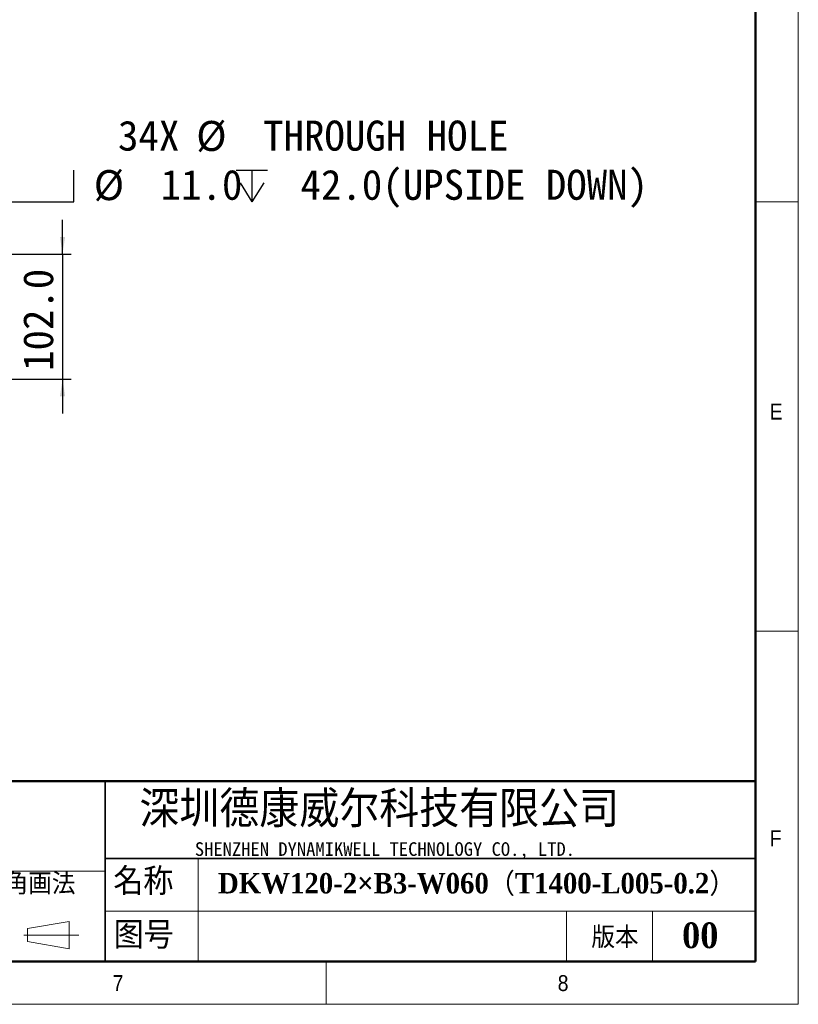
# Model space of a CAD drawing. Header units: millimetres. Extents: x 35 to 2905, y 35 to 2044.
# Tile 5 of 10: x 2270 to 2905, y 35 to 838. Entities that reach past the tile are written whole.
import ezdxf

# ---------------------------------------------------------------- set-up
doc = ezdxf.new("R2010")
doc.units = ezdxf.units.MM
doc.header["$LTSCALE"] = 7
doc.layers.add('DIMNS', color=7, linetype='Continuous')
doc.layers.add('黑色实线', color=7, linetype='Continuous')
doc.styles.add('SLDTEXTSTYLE1', font='Gothic.ttf', dxfattribs={"width": 0.913})
doc.styles.add('SLDTEXTSTYLE2', font='timesbd.ttf', dxfattribs={"width": 0.933})
doc.styles.add('SLDTEXTSTYLE4', font='txt', dxfattribs={"bigfont": 'bigfont'})
doc.styles.add('SLDTEXTSTYLE5', font='txt', dxfattribs={"bigfont": 'bigfont'})
doc.styles.add('SLDTEXTSTYLE6', font='txt')
doc.styles.add('SLDTEXTSTYLE7', font='timesbd.ttf', dxfattribs={"width": 0.933, "bigfont": 'bigfont'})
doc.styles.add('SLDTEXTSTYLE8', font='txt')
doc.dimstyles.new('SLDDIMSTYLE0', dxfattribs={"dimtxt": 24.5, "dimasz": 14, "dimexe": 0, "dimexo": 0.0625, "dimgap": 6.125, "dimtad": 2, "dimdec": 1, "dimrnd": 1e-09, "dimzin": 4, "dimdsep": 46, "dimtxsty": 'SLDTEXTSTYLE8', "dimsah": 1, "dimcen": 0.09, "dimadec": 0, "dimazin": 1, "dimtfac": 1, "dimtdec": 1, "dimtmove": 0, "dimatfit": 0, "dimfxl": 0, "dimfrac": 2, "dimtolj": 1, "dimtzin": 12, "dimarcsym": 0})
doc.dimstyles.new('SLDDIMSTYLE7', dxfattribs={"dimtxt": 24.5, "dimasz": 14, "dimexe": 0, "dimexo": 0.0625, "dimgap": 6.125, "dimtad": 0, "dimtih": 1, "dimtoh": 1, "dimdec": 1, "dimrnd": 1e-09, "dimzin": 4, "dimdsep": 46, "dimtxsty": 'SLDTEXTSTYLE8', "dimsah": 1, "dimcen": 0, "dimadec": 0, "dimazin": 1, "dimtfac": 1, "dimtdec": 1, "dimtofl": 0, "dimtmove": 0, "dimatfit": 3, "dimfxl": 0, "dimfrac": 2, "dimtolj": 1, "dimtzin": 12, "dimarcsym": 0})

# ---------------------------------------------------------------- blocks, each defined once
blk = doc.blocks.new('SW_SYMBOL_HOLE_SPOT')
at = {"layer": '黑色实线', "color": 0}
for p, q in [((0, 6125), (0, 525)), ((11200, 525), (11200, 6125)), ((0, 525), (11200, 525))]:
    blk.add_line(p, q, dxfattribs=at)
blk = doc.blocks.new('SW_SYMBOL_HOLE_DEPTH')
at = {"layer": '黑色实线', "color": 0}
for p, q in [((0, 6125), (5600, 6125)), ((2800, 6125), (2800, 525)), ((700, 3885), (2800, 525)), ((4900, 3885), (2800, 525))]:
    blk.add_line(p, q, dxfattribs=at)
blk = doc.blocks.new('_D_30')
at = {"layer": '黑色实线'}
for p, q in [((2186.81, 649.85), (2229.3, 723.45)), ((2229.3, 723.45), (2251.74, 723.45))]:
    blk.add_line(p, q, dxfattribs=at)
blk.add_solid([(2186.81, 649.85), (2195.62, 660.93), (2191.99, 663.03)], dxfattribs=at)
at = {"layer": '黑色实线', "xscale": 0.004592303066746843, "yscale": 0.004592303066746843, "zscale": 0.004592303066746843}
for name, p in [('SW_SYMBOL_HOLE_SPOT', (2262.85, 687.19)), ('SW_SYMBOL_HOLE_DEPTH', (2446.64, 687.19))]:
    blk.add_blockref(name, p, dxfattribs=at)
at = {"layer": '黑色实线', "char_height": 24.5, "attachment_point": 1, "style": 'SLDTEXTSTYLE8'}
for s, insert in [('34X ', (2350.37, 755.84)), ('%%c', (2414.13, 755.6)), (' THROUGH HOLE', (2451.99, 755.84)), ('%%c', (2330.59, 715.51)), (' 11.0 ', (2368.45, 715.75)), (' 42.0(UPSIDE DOWN)', (2482.5, 715.75))]:
    blk.add_mtext(s, dxfattribs=dict(at, insert=insert))
blk = doc.blocks.new('_D_31')
at = {"layer": '黑色实线'}
for p, q in [((2305.16, 647), (2305.16, 675)), ((1951.89, 647), (2312.16, 647)), ((2305.16, 647), (2305.16, 545)), ((1951.89, 545), (2312.16, 545)), ((2305.16, 545), (2305.16, 517))]:
    blk.add_line(p, q, dxfattribs=at)
for points in [[(2305.16, 647), (2307.26, 661), (2303.06, 661)], [(2305.16, 545), (2303.06, 531), (2307.26, 531)]]:
    blk.add_solid(points, dxfattribs=at)
at = {"layer": '黑色实线', "insert": (2273.01, 551.67), "char_height": 24.5, "attachment_point": 1, "rotation": 90, "style": 'SLDTEXTSTYLE8'}
blk.add_mtext('102.0', dxfattribs=at)

msp = doc.modelspace()

# ---------------------------------------------------------------- linework, layer by layer
at = {"color": 7, "linetype": 'Continuous', "lineweight": 18}
for p, q in [((2905, 35), (2905, 2044)), ((2870, 2009), (2870, 70)), ((2870, 689.5), (2905, 689.5)), ((2870, 339.5), (2905, 339.5)), ((2415.65, 154), (2415.65, 70)), ((1926.29, 143.5), (2339.76, 143.5)), ((2339.76, 110.88), (2870, 110.88)), ((2716, 110.88), (2716, 70)), ((2786, 110.88), (2786, 70)), ((2276.67, 96.73), (2310.66, 102.61)), ((2276.67, 86.23), (2276.67, 96.73)), ((2310.66, 102.61), (2310.66, 80.22)), ((2273.64, 91.48), (2318.36, 91.48)), ((2276.67, 86.23), (2310.66, 80.22)), ((70, 70), (2870, 70)), ((861, 70), (2870, 70)), ((2520, 70), (2520, 35)), ((35, 35), (2905, 35))]:
    msp.add_line(p, q, dxfattribs=at)
at = {"color": 7, "linetype": 'Continuous', "lineweight": 50}
for p, q in [((2870, 2009), (2870, 70)), ((2870, 217), (1281, 217)), ((70, 70), (2870, 70))]:
    msp.add_line(p, q, dxfattribs=at)
at = {"color": 7, "linetype": 'Continuous', "lineweight": 35}
for p, q in [((2339.76, 217), (2339.76, 70)), ((2339.76, 154), (2870, 154))]:
    msp.add_line(p, q, dxfattribs=at)

# ---------------------------------------------------------------- texts
at = {"color": 7, "linetype": 'Continuous', "lineweight": 0}
for s, insert, char_height, attachment_point, style in [('E', (2881.67, 524.92), 12.96, 1, 'SLDTEXTSTYLE1'), ('深圳德康威尔科技有限公司', (2367.78, 209.07), 29.6333, 1, 'SLDTEXTSTYLE5'), ('F', (2881.67, 176.95), 12.96, 1, 'SLDTEXTSTYLE1'), ('SHENZHEN DYNAMIKWELL TECHNOLOGY CO., LTD.', (2413.02, 167.18), 11.1125, 1, 'SLDTEXTSTYLE6'), ('名称', (2346.56, 146.34), 22.225, 1, 'SLDTEXTSTYLE4'), ('DKW120-2×B3-W060（T1400-L005-0.2）', (2431.84, 142.09), 16.6687, 1, 'SLDTEXTSTYLE7'), ('图号', (2346.86, 102.52), 22.225, 1, 'SLDTEXTSTYLE4'), ('版本', (2736.3, 98.31), 17.5, 1, 'SLDTEXTSTYLE4'), ('00', (2825.06, 101.8), 21, 2, 'SLDTEXTSTYLE2'), ('7', (2346.02, 58.78), 12.96, 1, 'SLDTEXTSTYLE1'), ('8', (2708.84, 58.78), 12.96, 1, 'SLDTEXTSTYLE1')]:
    msp.add_mtext(s, dxfattribs=dict(at, insert=insert, char_height=char_height, attachment_point=attachment_point, style=style))
at = {"layer": 'DIMNS', "color": 7, "insert": (2219.42, 142.13), "char_height": 17.5, "attachment_point": 1, "style": 'SLDTEXTSTYLE4'}
msp.add_mtext('第三角画法', dxfattribs=at)

# ---------------------------------------------------------------- dimensions: what is measured, and where the dimension line sits
at = {"layer": '黑色实线'}
dim = msp.add_diameter_dim_2p(p1=(2183.51, 644.14), p2=(2186.81, 649.85), text='34X %%c THROUGH HOLE\\P{\\fGDT;v}%%c <> {\\fGDT;x} 42.0(UPSIDE DOWN)\\P', dimstyle='SLDDIMSTYLE7', dxfattribs=at)
dim.commit()
dim.dimension.update_dxf_attribs({"geometry": '_D_30', "text_midpoint": (2526.74, 723.45), "dimtype": 163})
dim = msp.add_linear_dim(base=(2305.16, 545), p1=(1943, 647), p2=(1943, 545), angle=90, dimstyle='SLDDIMSTYLE0', dxfattribs=at)
dim.commit()
dim.dimension.update_dxf_attribs({"geometry": '_D_31', "text_midpoint": (2305.16, 590.7), "dimtype": 160})

doc.saveas('drawing.dxf')
